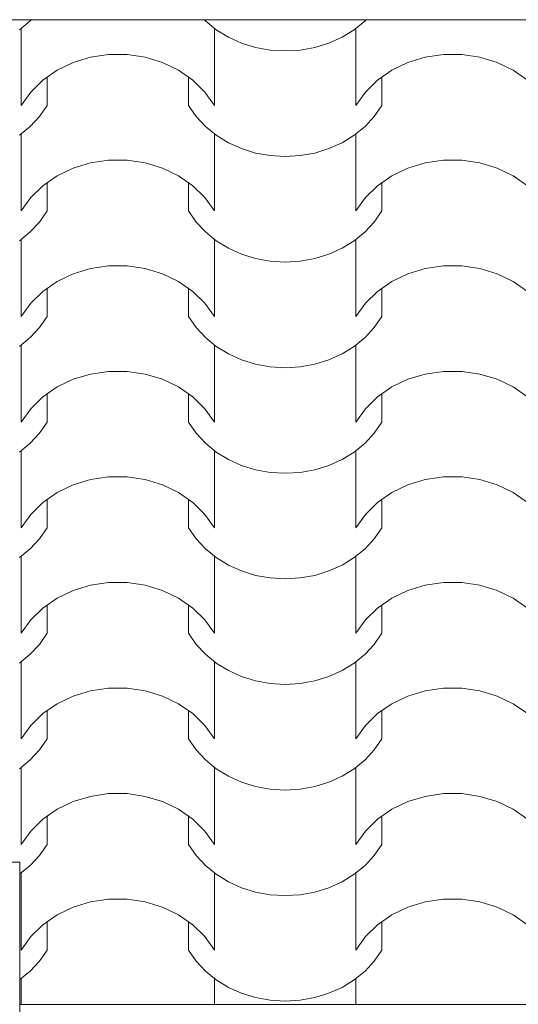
# Model space of a CAD drawing. Extents: x -528673 to -468586, y 24609 to 131944.
# Tile 61 of 87: x -489850 to -489245, y 119142 to 120336. Entities that reach past the tile are written whole.
import ezdxf

# ---------------------------------------------------------------- set-up
doc = ezdxf.new("R2010")
doc.units = 0
doc.header["$MEASUREMENT"] = 0
doc.linetypes.add('Dashed', pattern=[564.444447, 282.222223, -282.222223])
for name, color, linetype, lineweight in [('arch wypelnienia_Nr_Pióra__102', 252, 'Continuous', 9), ('INWENT DACH_Nr_Pióra__21', 252, 'Continuous', 9), ('INWENT.ŚCIANY_Nr_Pióra__1', 252, 'Continuous', 25)]:
    doc.layers.add(name, color=color, linetype=linetype, lineweight=lineweight)

# ---------------------------------------------------------------- blocks, each defined once
blk = doc.blocks.new('*X16')
at = {"layer": 'arch wypelnienia_Nr_Pióra__102', "linetype": 'Continuous'}
for p, q in [((-489850.8, 120324.3), (-489837.6, 120335)), ((-489837.6, 120335), (-489836.3, 120336.4)), ((-489626.3, 120336.4), (-489624.9, 120335)), ((-489624.9, 120335), (-489611.8, 120324.3)), ((-489444.4, 120324.3), (-489431.2, 120335)), ((-489431.2, 120335), (-489429.9, 120336.4)), ((-489848.6, 120325.9), (-489848.6, 120251.5)), ((-489614, 120325.9), (-489614, 120251.5)), ((-489611.8, 120324.3), (-489597.1, 120315.3)), ((-489459.1, 120315.3), (-489444.4, 120324.3)), ((-489442.2, 120325.9), (-489442.2, 120251.5)), ((-489597.1, 120315.3), (-489581, 120308)), ((-489475.2, 120308), (-489459.1, 120315.3)), ((-489848.6, 120306.8), (-489848.6, 120232.4)), ((-489614, 120306.8), (-489614, 120232.4)), ((-489581, 120308), (-489564, 120302.8)), ((-489564, 120302.8), (-489546.2, 120299.6)), ((-489546.2, 120299.6), (-489528.1, 120298.5)), ((-489528.1, 120298.5), (-489510, 120299.6)), ((-489510, 120299.6), (-489492.2, 120302.8)), ((-489492.2, 120302.8), (-489475.2, 120308)), ((-489442.2, 120306.8), (-489442.2, 120232.4)), ((-489764.5, 120290.8), (-489785.5, 120284.4)), ((-489742.5, 120294), (-489764.5, 120290.8)), ((-489731.3, 120294), (-489742.5, 120294)), ((-489720.1, 120294), (-489731.3, 120294)), ((-489698.1, 120290.8), (-489720.1, 120294)), ((-489677.1, 120284.4), (-489698.1, 120290.8)), ((-489358.1, 120290.8), (-489379.1, 120284.4)), ((-489336.1, 120294), (-489358.1, 120290.8)), ((-489324.9, 120294), (-489336.1, 120294)), ((-489313.7, 120294), (-489324.9, 120294)), ((-489291.7, 120290.8), (-489313.7, 120294)), ((-489270.7, 120284.4), (-489291.7, 120290.8)), ((-489805, 120275.1), (-489822.3, 120263.1)), ((-489785.5, 120284.4), (-489805, 120275.1)), ((-489657.6, 120275.1), (-489677.1, 120284.4)), ((-489640.3, 120263.1), (-489657.6, 120275.1)), ((-489398.6, 120275.1), (-489415.9, 120263.1)), ((-489379.1, 120284.4), (-489398.6, 120275.1)), ((-489251.2, 120275.1), (-489270.7, 120284.4)), ((-489233.9, 120263.1), (-489251.2, 120275.1)), ((-489822.3, 120263.1), (-489837, 120248.7)), ((-489817.2, 120266.6), (-489817.2, 120232.4)), ((-489645.4, 120266.6), (-489645.4, 120232.4)), ((-489625.6, 120248.7), (-489640.3, 120263.1)), ((-489415.9, 120263.1), (-489430.6, 120248.7)), ((-489410.8, 120266.6), (-489410.8, 120232.4)), ((-489837, 120248.7), (-489848.6, 120232.4)), ((-489614, 120232.4), (-489625.6, 120248.7)), ((-489430.6, 120248.7), (-489442.2, 120232.4)), ((-489826.4, 120219.1), (-489817.2, 120232.4)), ((-489645.4, 120232.4), (-489636.2, 120219.1)), ((-489420, 120219.1), (-489410.8, 120232.4)), ((-489837.6, 120206.9), (-489826.4, 120219.1)), ((-489636.2, 120219.1), (-489624.9, 120206.9)), ((-489431.2, 120206.9), (-489420, 120219.1)), ((-489850.8, 120196.2), (-489837.6, 120206.9)), ((-489624.9, 120206.9), (-489611.8, 120196.2)), ((-489444.4, 120196.2), (-489431.2, 120206.9)), ((-489848.6, 120197.8), (-489848.6, 120123.4)), ((-489614, 120197.8), (-489614, 120123.4)), ((-489611.8, 120196.2), (-489597.1, 120187.2)), ((-489459.1, 120187.2), (-489444.4, 120196.2)), ((-489442.2, 120197.8), (-489442.2, 120123.4)), ((-489848.6, 120178.7), (-489848.6, 120104.4)), ((-489614, 120178.7), (-489614, 120104.4)), ((-489597.1, 120187.2), (-489581, 120180)), ((-489581, 120180), (-489564, 120174.7)), ((-489492.2, 120174.7), (-489475.2, 120180)), ((-489475.2, 120180), (-489459.1, 120187.2)), ((-489442.2, 120178.7), (-489442.2, 120104.4)), ((-489564, 120174.7), (-489546.2, 120171.5)), ((-489546.2, 120171.5), (-489528.1, 120170.4)), ((-489528.1, 120170.4), (-489510, 120171.5)), ((-489510, 120171.5), (-489492.2, 120174.7)), ((-489785.5, 120156.4), (-489805, 120147)), ((-489764.5, 120162.7), (-489785.5, 120156.4)), ((-489742.5, 120166), (-489764.5, 120162.7)), ((-489731.3, 120166), (-489742.5, 120166)), ((-489720.1, 120166), (-489731.3, 120166)), ((-489698.1, 120162.7), (-489720.1, 120166)), ((-489677.1, 120156.4), (-489698.1, 120162.7)), ((-489657.6, 120147), (-489677.1, 120156.4)), ((-489379.1, 120156.4), (-489398.6, 120147)), ((-489358.1, 120162.7), (-489379.1, 120156.4)), ((-489336.1, 120166), (-489358.1, 120162.7)), ((-489324.9, 120166), (-489336.1, 120166)), ((-489313.7, 120166), (-489324.9, 120166)), ((-489291.7, 120162.7), (-489313.7, 120166)), ((-489270.7, 120156.4), (-489291.7, 120162.7)), ((-489251.2, 120147), (-489270.7, 120156.4)), ((-489805, 120147), (-489822.3, 120135)), ((-489640.3, 120135), (-489657.6, 120147)), ((-489398.6, 120147), (-489415.9, 120135)), ((-489233.9, 120135), (-489251.2, 120147)), ((-489822.3, 120135), (-489837, 120120.7)), ((-489817.2, 120138.6), (-489817.2, 120104.4)), ((-489645.4, 120138.6), (-489645.4, 120104.4)), ((-489625.6, 120120.7), (-489640.3, 120135)), ((-489415.9, 120135), (-489430.6, 120120.7)), ((-489410.8, 120138.6), (-489410.8, 120104.4)), ((-489837, 120120.7), (-489848.6, 120104.4)), ((-489614, 120104.4), (-489625.6, 120120.7)), ((-489430.6, 120120.7), (-489442.2, 120104.4)), ((-489826.4, 120091), (-489817.2, 120104.4)), ((-489645.4, 120104.4), (-489636.2, 120091)), ((-489420, 120091), (-489410.8, 120104.4)), ((-489837.6, 120078.9), (-489826.4, 120091)), ((-489636.2, 120091), (-489624.9, 120078.9)), ((-489431.2, 120078.9), (-489420, 120091)), ((-489850.8, 120068.2), (-489837.6, 120078.9)), ((-489624.9, 120078.9), (-489611.8, 120068.2)), ((-489444.4, 120068.2), (-489431.2, 120078.9)), ((-489848.6, 120069.7), (-489848.6, 119995.4)), ((-489614, 120069.7), (-489614, 119995.4)), ((-489611.8, 120068.2), (-489597.1, 120059.1)), ((-489597.1, 120059.1), (-489581, 120051.9)), ((-489475.2, 120051.9), (-489459.1, 120059.1)), ((-489459.1, 120059.1), (-489444.4, 120068.2)), ((-489442.2, 120069.7), (-489442.2, 119995.4)), ((-489848.6, 120050.7), (-489848.6, 119976.3)), ((-489614, 120050.7), (-489614, 119976.3)), ((-489581, 120051.9), (-489564, 120046.6)), ((-489564, 120046.6), (-489546.2, 120043.4)), ((-489510, 120043.4), (-489492.2, 120046.6)), ((-489492.2, 120046.6), (-489475.2, 120051.9)), ((-489442.2, 120050.7), (-489442.2, 119976.3)), ((-489764.5, 120034.7), (-489785.5, 120028.3)), ((-489742.5, 120037.9), (-489764.5, 120034.7)), ((-489731.3, 120037.9), (-489742.5, 120037.9)), ((-489720.1, 120037.9), (-489731.3, 120037.9)), ((-489698.1, 120034.7), (-489720.1, 120037.9)), ((-489677.1, 120028.3), (-489698.1, 120034.7)), ((-489546.2, 120043.4), (-489528.1, 120042.4)), ((-489528.1, 120042.4), (-489510, 120043.4)), ((-489358.1, 120034.7), (-489379.1, 120028.3)), ((-489336.1, 120037.9), (-489358.1, 120034.7)), ((-489324.9, 120037.9), (-489336.1, 120037.9)), ((-489313.7, 120037.9), (-489324.9, 120037.9)), ((-489291.7, 120034.7), (-489313.7, 120037.9)), ((-489270.7, 120028.3), (-489291.7, 120034.7)), ((-489785.5, 120028.3), (-489805, 120019)), ((-489657.6, 120019), (-489677.1, 120028.3)), ((-489379.1, 120028.3), (-489398.6, 120019)), ((-489251.2, 120019), (-489270.7, 120028.3)), ((-489805, 120019), (-489822.3, 120006.9)), ((-489640.3, 120006.9), (-489657.6, 120019)), ((-489398.6, 120019), (-489415.9, 120006.9)), ((-489233.9, 120006.9), (-489251.2, 120019)), ((-489822.3, 120006.9), (-489837, 119992.6)), ((-489817.2, 120010.5), (-489817.2, 119976.3)), ((-489645.4, 120010.5), (-489645.4, 119976.3)), ((-489625.6, 119992.6), (-489640.3, 120006.9)), ((-489415.9, 120006.9), (-489430.6, 119992.6)), ((-489410.8, 120010.5), (-489410.8, 119976.3)), ((-489837, 119992.6), (-489848.6, 119976.3)), ((-489614, 119976.3), (-489625.6, 119992.6)), ((-489430.6, 119992.6), (-489442.2, 119976.3)), ((-489826.4, 119962.9), (-489817.2, 119976.3)), ((-489645.4, 119976.3), (-489636.2, 119962.9)), ((-489420, 119962.9), (-489410.8, 119976.3)), ((-489837.6, 119950.8), (-489826.4, 119962.9)), ((-489636.2, 119962.9), (-489624.9, 119950.8)), ((-489431.2, 119950.8), (-489420, 119962.9)), ((-489850.8, 119940.1), (-489837.6, 119950.8)), ((-489848.6, 119941.7), (-489848.6, 119867.3)), ((-489624.9, 119950.8), (-489611.8, 119940.1)), ((-489614, 119941.7), (-489614, 119867.3)), ((-489611.8, 119940.1), (-489597.1, 119931.1)), ((-489459.1, 119931.1), (-489444.4, 119940.1)), ((-489444.4, 119940.1), (-489431.2, 119950.8)), ((-489442.2, 119941.7), (-489442.2, 119867.3)), ((-489597.1, 119931.1), (-489581, 119923.8)), ((-489475.2, 119923.8), (-489459.1, 119931.1)), ((-489848.6, 119922.6), (-489848.6, 119848.2)), ((-489614, 119922.6), (-489614, 119848.2)), ((-489581, 119923.8), (-489564, 119918.6)), ((-489564, 119918.6), (-489546.2, 119915.4)), ((-489546.2, 119915.4), (-489528.1, 119914.3)), ((-489528.1, 119914.3), (-489510, 119915.4)), ((-489510, 119915.4), (-489492.2, 119918.6)), ((-489492.2, 119918.6), (-489475.2, 119923.8)), ((-489442.2, 119922.6), (-489442.2, 119848.2)), ((-489764.5, 119906.6), (-489785.5, 119900.2)), ((-489742.5, 119909.8), (-489764.5, 119906.6)), ((-489731.3, 119909.8), (-489742.5, 119909.8)), ((-489720.1, 119909.8), (-489731.3, 119909.8)), ((-489698.1, 119906.6), (-489720.1, 119909.8)), ((-489677.1, 119900.2), (-489698.1, 119906.6)), ((-489358.1, 119906.6), (-489379.1, 119900.2)), ((-489336.1, 119909.8), (-489358.1, 119906.6)), ((-489324.9, 119909.8), (-489336.1, 119909.8)), ((-489313.7, 119909.8), (-489324.9, 119909.8)), ((-489291.7, 119906.6), (-489313.7, 119909.8)), ((-489270.7, 119900.2), (-489291.7, 119906.6)), ((-489785.5, 119900.2), (-489805, 119890.9)), ((-489657.6, 119890.9), (-489677.1, 119900.2)), ((-489379.1, 119900.2), (-489398.6, 119890.9)), ((-489251.2, 119890.9), (-489270.7, 119900.2)), ((-489805, 119890.9), (-489822.3, 119878.9)), ((-489817.2, 119882.4), (-489817.2, 119848.2)), ((-489640.3, 119878.9), (-489657.6, 119890.9)), ((-489645.4, 119882.4), (-489645.4, 119848.2)), ((-489398.6, 119890.9), (-489415.9, 119878.9)), ((-489410.8, 119882.4), (-489410.8, 119848.2)), ((-489233.9, 119878.9), (-489251.2, 119890.9)), ((-489822.3, 119878.9), (-489837, 119864.5)), ((-489625.6, 119864.5), (-489640.3, 119878.9)), ((-489415.9, 119878.9), (-489430.6, 119864.5)), ((-489837, 119864.5), (-489848.6, 119848.2)), ((-489614, 119848.2), (-489625.6, 119864.5)), ((-489430.6, 119864.5), (-489442.2, 119848.2)), ((-489826.4, 119834.9), (-489817.2, 119848.2)), ((-489645.4, 119848.2), (-489636.2, 119834.9)), ((-489420, 119834.9), (-489410.8, 119848.2)), ((-489837.6, 119822.7), (-489826.4, 119834.9)), ((-489636.2, 119834.9), (-489624.9, 119822.7)), ((-489431.2, 119822.7), (-489420, 119834.9)), ((-489850.8, 119812), (-489837.6, 119822.7)), ((-489624.9, 119822.7), (-489611.8, 119812)), ((-489444.4, 119812), (-489431.2, 119822.7)), ((-489848.6, 119813.6), (-489848.6, 119739.2)), ((-489614, 119813.6), (-489614, 119739.2)), ((-489611.8, 119812), (-489597.1, 119803)), ((-489459.1, 119803), (-489444.4, 119812)), ((-489442.2, 119813.6), (-489442.2, 119739.2)), ((-489597.1, 119803), (-489581, 119795.8)), ((-489581, 119795.8), (-489564, 119790.5)), ((-489492.2, 119790.5), (-489475.2, 119795.8)), ((-489475.2, 119795.8), (-489459.1, 119803)), ((-489848.6, 119794.5), (-489848.6, 119720.2)), ((-489614, 119794.5), (-489614, 119720.2)), ((-489564, 119790.5), (-489546.2, 119787.3)), ((-489546.2, 119787.3), (-489528.1, 119786.2)), ((-489528.1, 119786.2), (-489510, 119787.3)), ((-489510, 119787.3), (-489492.2, 119790.5)), ((-489442.2, 119794.5), (-489442.2, 119720.2)), ((-489785.5, 119772.2), (-489805, 119762.8)), ((-489764.5, 119778.5), (-489785.5, 119772.2)), ((-489742.5, 119781.8), (-489764.5, 119778.5)), ((-489731.3, 119781.8), (-489742.5, 119781.8)), ((-489720.1, 119781.8), (-489731.3, 119781.8)), ((-489698.1, 119778.5), (-489720.1, 119781.8)), ((-489677.1, 119772.2), (-489698.1, 119778.5)), ((-489657.6, 119762.8), (-489677.1, 119772.2)), ((-489379.1, 119772.2), (-489398.6, 119762.8)), ((-489358.1, 119778.5), (-489379.1, 119772.2)), ((-489336.1, 119781.8), (-489358.1, 119778.5)), ((-489324.9, 119781.8), (-489336.1, 119781.8)), ((-489313.7, 119781.8), (-489324.9, 119781.8)), ((-489291.7, 119778.5), (-489313.7, 119781.8)), ((-489270.7, 119772.2), (-489291.7, 119778.5)), ((-489251.2, 119762.8), (-489270.7, 119772.2)), ((-489805, 119762.8), (-489822.3, 119750.8)), ((-489640.3, 119750.8), (-489657.6, 119762.8)), ((-489398.6, 119762.8), (-489415.9, 119750.8)), ((-489233.9, 119750.8), (-489251.2, 119762.8)), ((-489822.3, 119750.8), (-489837, 119736.4)), ((-489817.2, 119754.4), (-489817.2, 119720.2)), ((-489645.4, 119754.4), (-489645.4, 119720.2)), ((-489625.6, 119736.4), (-489640.3, 119750.8)), ((-489415.9, 119750.8), (-489430.6, 119736.4)), ((-489410.8, 119754.4), (-489410.8, 119720.2)), ((-489837, 119736.4), (-489848.6, 119720.2)), ((-489614, 119720.2), (-489625.6, 119736.4)), ((-489430.6, 119736.4), (-489442.2, 119720.2)), ((-489826.4, 119706.8), (-489817.2, 119720.2)), ((-489645.4, 119720.2), (-489636.2, 119706.8)), ((-489420, 119706.8), (-489410.8, 119720.2)), ((-489837.6, 119694.7), (-489826.4, 119706.8)), ((-489636.2, 119706.8), (-489624.9, 119694.7)), ((-489431.2, 119694.7), (-489420, 119706.8)), ((-489850.8, 119684), (-489837.6, 119694.7)), ((-489624.9, 119694.7), (-489611.8, 119684)), ((-489444.4, 119684), (-489431.2, 119694.7)), ((-489848.6, 119685.5), (-489848.6, 119611.2)), ((-489614, 119685.5), (-489614, 119611.2)), ((-489611.8, 119684), (-489597.1, 119674.9)), ((-489459.1, 119674.9), (-489444.4, 119684)), ((-489442.2, 119685.5), (-489442.2, 119611.2)), ((-489848.6, 119666.5), (-489848.6, 119592.1)), ((-489614, 119666.5), (-489614, 119592.1)), ((-489597.1, 119674.9), (-489581, 119667.7)), ((-489581, 119667.7), (-489564, 119662.4)), ((-489492.2, 119662.4), (-489475.2, 119667.7)), ((-489475.2, 119667.7), (-489459.1, 119674.9)), ((-489442.2, 119666.5), (-489442.2, 119592.1)), ((-489742.5, 119653.7), (-489764.5, 119650.5)), ((-489731.3, 119653.7), (-489742.5, 119653.7)), ((-489720.1, 119653.7), (-489731.3, 119653.7)), ((-489698.1, 119650.5), (-489720.1, 119653.7)), ((-489564, 119662.4), (-489546.2, 119659.2)), ((-489546.2, 119659.2), (-489528.1, 119658.2)), ((-489528.1, 119658.2), (-489510, 119659.2)), ((-489510, 119659.2), (-489492.2, 119662.4)), ((-489336.1, 119653.7), (-489358.1, 119650.5)), ((-489324.9, 119653.7), (-489336.1, 119653.7)), ((-489313.7, 119653.7), (-489324.9, 119653.7)), ((-489291.7, 119650.5), (-489313.7, 119653.7)), ((-489785.5, 119644.1), (-489805, 119634.8)), ((-489764.5, 119650.5), (-489785.5, 119644.1)), ((-489677.1, 119644.1), (-489698.1, 119650.5)), ((-489657.6, 119634.8), (-489677.1, 119644.1)), ((-489379.1, 119644.1), (-489398.6, 119634.8)), ((-489358.1, 119650.5), (-489379.1, 119644.1)), ((-489270.7, 119644.1), (-489291.7, 119650.5)), ((-489251.2, 119634.8), (-489270.7, 119644.1)), ((-489805, 119634.8), (-489822.3, 119622.7)), ((-489640.3, 119622.7), (-489657.6, 119634.8)), ((-489398.6, 119634.8), (-489415.9, 119622.7)), ((-489233.9, 119622.7), (-489251.2, 119634.8)), ((-489822.3, 119622.7), (-489837, 119608.4)), ((-489817.2, 119626.3), (-489817.2, 119592.1)), ((-489645.4, 119626.3), (-489645.4, 119592.1)), ((-489625.6, 119608.4), (-489640.3, 119622.7)), ((-489415.9, 119622.7), (-489430.6, 119608.4)), ((-489410.8, 119626.3), (-489410.8, 119592.1)), ((-489837, 119608.4), (-489848.6, 119592.1)), ((-489614, 119592.1), (-489625.6, 119608.4)), ((-489430.6, 119608.4), (-489442.2, 119592.1)), ((-489826.4, 119578.7), (-489817.2, 119592.1)), ((-489645.4, 119592.1), (-489636.2, 119578.7)), ((-489420, 119578.7), (-489410.8, 119592.1)), ((-489837.6, 119566.6), (-489826.4, 119578.7)), ((-489636.2, 119578.7), (-489624.9, 119566.6)), ((-489431.2, 119566.6), (-489420, 119578.7)), ((-489850.8, 119555.9), (-489837.6, 119566.6)), ((-489848.6, 119557.5), (-489848.6, 119483.1)), ((-489624.9, 119566.6), (-489611.8, 119555.9)), ((-489614, 119557.5), (-489614, 119483.1)), ((-489444.4, 119555.9), (-489431.2, 119566.6)), ((-489442.2, 119557.5), (-489442.2, 119483.1)), ((-489611.8, 119555.9), (-489597.1, 119546.8)), ((-489597.1, 119546.8), (-489581, 119539.6)), ((-489475.2, 119539.6), (-489459.1, 119546.8)), ((-489459.1, 119546.8), (-489444.4, 119555.9)), ((-489848.6, 119538.4), (-489848.6, 119464)), ((-489614, 119538.4), (-489614, 119464)), ((-489581, 119539.6), (-489564, 119534.4)), ((-489564, 119534.4), (-489546.2, 119531.2)), ((-489510, 119531.2), (-489492.2, 119534.4)), ((-489492.2, 119534.4), (-489475.2, 119539.6)), ((-489442.2, 119538.4), (-489442.2, 119464)), ((-489764.5, 119522.4), (-489785.5, 119516)), ((-489742.5, 119525.6), (-489764.5, 119522.4)), ((-489731.3, 119525.6), (-489742.5, 119525.6)), ((-489720.1, 119525.6), (-489731.3, 119525.6)), ((-489698.1, 119522.4), (-489720.1, 119525.6)), ((-489677.1, 119516), (-489698.1, 119522.4)), ((-489546.2, 119531.2), (-489528.1, 119530.1)), ((-489528.1, 119530.1), (-489510, 119531.2)), ((-489358.1, 119522.4), (-489379.1, 119516)), ((-489336.1, 119525.6), (-489358.1, 119522.4)), ((-489324.9, 119525.6), (-489336.1, 119525.6)), ((-489313.7, 119525.6), (-489324.9, 119525.6)), ((-489291.7, 119522.4), (-489313.7, 119525.6)), ((-489270.7, 119516), (-489291.7, 119522.4)), ((-489785.5, 119516), (-489805, 119506.7)), ((-489657.6, 119506.7), (-489677.1, 119516)), ((-489379.1, 119516), (-489398.6, 119506.7)), ((-489251.2, 119506.7), (-489270.7, 119516)), ((-489805, 119506.7), (-489822.3, 119494.7)), ((-489817.2, 119498.2), (-489817.2, 119464)), ((-489640.3, 119494.7), (-489657.6, 119506.7)), ((-489645.4, 119498.2), (-489645.4, 119464)), ((-489398.6, 119506.7), (-489415.9, 119494.7)), ((-489410.8, 119498.2), (-489410.8, 119464)), ((-489233.9, 119494.7), (-489251.2, 119506.7)), ((-489822.3, 119494.7), (-489837, 119480.3)), ((-489625.6, 119480.3), (-489640.3, 119494.7)), ((-489415.9, 119494.7), (-489430.6, 119480.3)), ((-489837, 119480.3), (-489848.6, 119464)), ((-489614, 119464), (-489625.6, 119480.3)), ((-489430.6, 119480.3), (-489442.2, 119464)), ((-489826.4, 119450.7), (-489817.2, 119464)), ((-489645.4, 119464), (-489636.2, 119450.7)), ((-489420, 119450.7), (-489410.8, 119464)), ((-489837.6, 119438.5), (-489826.4, 119450.7)), ((-489636.2, 119450.7), (-489624.9, 119438.5)), ((-489431.2, 119438.5), (-489420, 119450.7)), ((-489850.8, 119427.8), (-489837.6, 119438.5)), ((-489624.9, 119438.5), (-489611.8, 119427.8)), ((-489444.4, 119427.8), (-489431.2, 119438.5)), ((-489848.6, 119429.4), (-489848.6, 119355)), ((-489614, 119429.4), (-489614, 119355)), ((-489611.8, 119427.8), (-489597.1, 119418.8)), ((-489459.1, 119418.8), (-489444.4, 119427.8)), ((-489442.2, 119429.4), (-489442.2, 119355)), ((-489597.1, 119418.8), (-489581, 119411.6)), ((-489475.2, 119411.6), (-489459.1, 119418.8)), ((-489848.6, 119410.3), (-489848.6, 119336)), ((-489614, 119410.3), (-489614, 119336)), ((-489581, 119411.6), (-489564, 119406.3)), ((-489564, 119406.3), (-489546.2, 119403.1)), ((-489546.2, 119403.1), (-489528.1, 119402)), ((-489528.1, 119402), (-489510, 119403.1)), ((-489510, 119403.1), (-489492.2, 119406.3)), ((-489492.2, 119406.3), (-489475.2, 119411.6)), ((-489442.2, 119410.3), (-489442.2, 119336)), ((-489764.5, 119394.3), (-489785.5, 119387.9)), ((-489742.5, 119397.6), (-489764.5, 119394.3)), ((-489731.3, 119397.6), (-489742.5, 119397.6)), ((-489720.1, 119397.6), (-489731.3, 119397.6)), ((-489698.1, 119394.3), (-489720.1, 119397.6)), ((-489677.1, 119387.9), (-489698.1, 119394.3)), ((-489358.1, 119394.3), (-489379.1, 119387.9)), ((-489336.1, 119397.6), (-489358.1, 119394.3)), ((-489324.9, 119397.6), (-489336.1, 119397.6)), ((-489313.7, 119397.6), (-489324.9, 119397.6)), ((-489291.7, 119394.3), (-489313.7, 119397.6)), ((-489270.7, 119387.9), (-489291.7, 119394.3)), ((-489805, 119378.6), (-489822.3, 119366.6)), ((-489785.5, 119387.9), (-489805, 119378.6)), ((-489657.6, 119378.6), (-489677.1, 119387.9)), ((-489640.3, 119366.6), (-489657.6, 119378.6)), ((-489398.6, 119378.6), (-489415.9, 119366.6)), ((-489379.1, 119387.9), (-489398.6, 119378.6)), ((-489251.2, 119378.6), (-489270.7, 119387.9)), ((-489233.9, 119366.6), (-489251.2, 119378.6)), ((-489822.3, 119366.6), (-489837, 119352.2)), ((-489817.2, 119370.1), (-489817.2, 119336)), ((-489645.4, 119370.1), (-489645.4, 119336)), ((-489625.6, 119352.2), (-489640.3, 119366.6)), ((-489415.9, 119366.6), (-489430.6, 119352.2)), ((-489410.8, 119370.1), (-489410.8, 119336)), ((-489837, 119352.2), (-489848.6, 119336)), ((-489614, 119336), (-489625.6, 119352.2)), ((-489430.6, 119352.2), (-489442.2, 119336)), ((-489826.4, 119322.6), (-489817.2, 119336)), ((-489645.4, 119336), (-489636.2, 119322.6)), ((-489420, 119322.6), (-489410.8, 119336)), ((-489837.6, 119310.5), (-489826.4, 119322.6)), ((-489636.2, 119322.6), (-489624.9, 119310.5)), ((-489431.2, 119310.5), (-489420, 119322.6)), ((-489850.2, 119300.2), (-489837.6, 119310.5)), ((-489624.9, 119310.5), (-489611.8, 119299.8)), ((-489444.4, 119299.8), (-489431.2, 119310.5)), ((-489848.6, 119301.3), (-489848.6, 119227)), ((-489614, 119301.3), (-489614, 119227)), ((-489611.8, 119299.8), (-489597.1, 119290.7)), ((-489459.1, 119290.7), (-489444.4, 119299.8)), ((-489442.2, 119301.3), (-489442.2, 119227)), ((-489848.6, 119282.3), (-489848.6, 119207.9)), ((-489614, 119282.3), (-489614, 119207.9)), ((-489597.1, 119290.7), (-489581, 119283.5)), ((-489581, 119283.5), (-489564, 119278.2)), ((-489492.2, 119278.2), (-489475.2, 119283.5)), ((-489475.2, 119283.5), (-489459.1, 119290.7)), ((-489442.2, 119282.3), (-489442.2, 119207.9)), ((-489564, 119278.2), (-489546.2, 119275)), ((-489546.2, 119275), (-489528.1, 119274)), ((-489528.1, 119274), (-489510, 119275)), ((-489510, 119275), (-489492.2, 119278.2)), ((-489785.5, 119259.9), (-489805, 119250.5)), ((-489764.5, 119266.3), (-489785.5, 119259.9)), ((-489742.5, 119269.5), (-489764.5, 119266.3)), ((-489731.3, 119269.5), (-489742.5, 119269.5)), ((-489720.1, 119269.5), (-489731.3, 119269.5)), ((-489698.1, 119266.3), (-489720.1, 119269.5)), ((-489677.1, 119259.9), (-489698.1, 119266.3)), ((-489657.6, 119250.5), (-489677.1, 119259.9)), ((-489379.1, 119259.9), (-489398.6, 119250.5)), ((-489358.1, 119266.3), (-489379.1, 119259.9)), ((-489336.1, 119269.5), (-489358.1, 119266.3)), ((-489324.9, 119269.5), (-489336.1, 119269.5)), ((-489313.7, 119269.5), (-489324.9, 119269.5)), ((-489291.7, 119266.3), (-489313.7, 119269.5)), ((-489270.7, 119259.9), (-489291.7, 119266.3)), ((-489251.2, 119250.5), (-489270.7, 119259.9)), ((-489805, 119250.5), (-489822.3, 119238.5)), ((-489640.3, 119238.5), (-489657.6, 119250.5)), ((-489398.6, 119250.5), (-489415.9, 119238.5)), ((-489233.9, 119238.5), (-489251.2, 119250.5)), ((-489822.3, 119238.5), (-489837, 119224.2)), ((-489817.2, 119242.1), (-489817.2, 119207.9)), ((-489645.4, 119242.1), (-489645.4, 119207.9)), ((-489625.6, 119224.2), (-489640.3, 119238.5)), ((-489415.9, 119238.5), (-489430.6, 119224.2)), ((-489410.8, 119242.1), (-489410.8, 119207.9)), ((-489837, 119224.2), (-489848.6, 119207.9)), ((-489614, 119207.9), (-489625.6, 119224.2)), ((-489430.6, 119224.2), (-489442.2, 119207.9)), ((-489826.4, 119194.5), (-489817.2, 119207.9)), ((-489645.4, 119207.9), (-489636.2, 119194.5)), ((-489420, 119194.5), (-489410.8, 119207.9)), ((-489837.6, 119182.4), (-489826.4, 119194.5)), ((-489636.2, 119194.5), (-489624.9, 119182.4)), ((-489431.2, 119182.4), (-489420, 119194.5)), ((-489850.2, 119172.2), (-489837.6, 119182.4)), ((-489624.9, 119182.4), (-489611.8, 119171.7)), ((-489444.4, 119171.7), (-489431.2, 119182.4)), ((-489848.6, 119173.3), (-489848.6, 119142)), ((-489614, 119173.3), (-489614, 119142)), ((-489611.8, 119171.7), (-489597.1, 119162.6)), ((-489459.1, 119162.6), (-489444.4, 119171.7)), ((-489442.2, 119173.3), (-489442.2, 119142)), ((-489848.6, 119154.2), (-489848.6, 119142)), ((-489614, 119154.2), (-489614, 119142)), ((-489597.1, 119162.6), (-489581, 119155.4)), ((-489581, 119155.4), (-489564, 119150.2)), ((-489492.2, 119150.2), (-489475.2, 119155.4)), ((-489475.2, 119155.4), (-489459.1, 119162.6)), ((-489442.2, 119154.2), (-489442.2, 119142)), ((-489564, 119150.2), (-489546.2, 119147)), ((-489546.2, 119147), (-489528.1, 119145.9)), ((-489528.1, 119145.9), (-489510, 119147)), ((-489510, 119147), (-489492.2, 119150.2))]:
    blk.add_line(p, q, dxfattribs=at)
blk = doc.blocks.new('Wypełnienie_8')
at = {"layer": 'arch wypelnienia_Nr_Pióra__102', "linetype": 'Dashed'}
blk.add_blockref('*X16', (0, 0), dxfattribs=at)

msp = doc.modelspace()

# ---------------------------------------------------------------- linework, layer by layer
at = {"layer": 'INWENT DACH_Nr_Pióra__21', "color": 252, "linetype": 'Continuous', "lineweight": 15}
for p, q in [((-487460.2, 120336.4), (-490720.2, 120336.4)), ((-489850.2, 119142), (-487660.2, 119142))]:
    msp.add_line(p, q, dxfattribs=at)
at = {"layer": 'INWENT.ŚCIANY_Nr_Pióra__1', "color": 252, "linetype": 'Continuous', "lineweight": 15}
for q in [(-490650.2, 119314.5), (-489850.2, 118764.5)]:
    msp.add_line((-489850.2, 119314.5), q, dxfattribs=at)

# ---------------------------------------------------------------- block references
at = {"layer": 'arch wypelnienia_Nr_Pióra__102', "color": 252, "linetype": 'Dashed', "lineweight": 15}
msp.add_blockref('Wypełnienie_8', (0, 0), dxfattribs=at)

doc.saveas('drawing.dxf')
